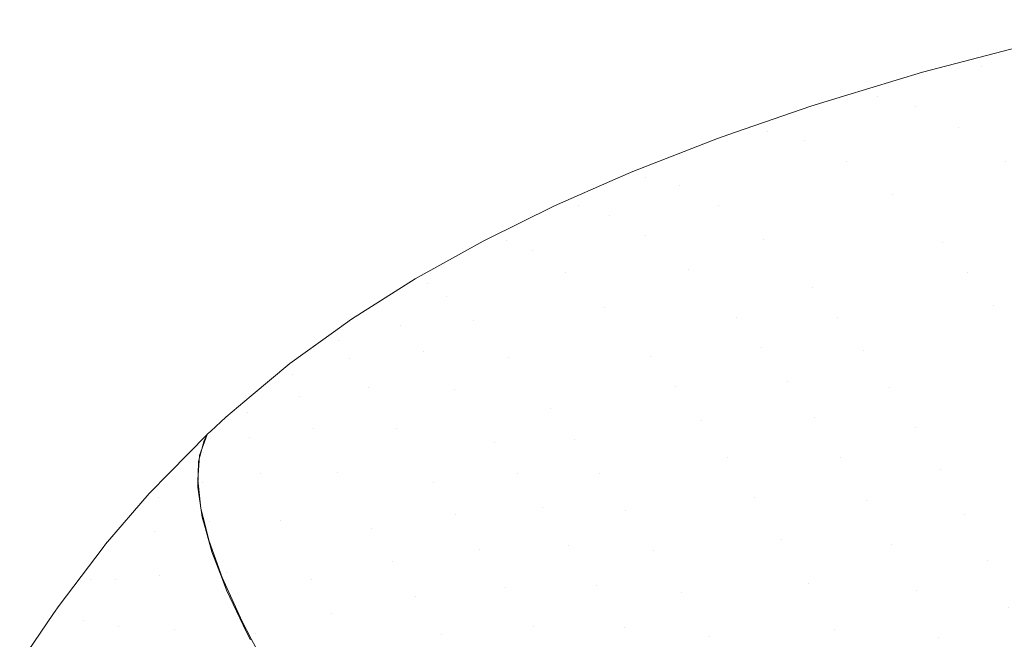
# Model space of a CAD drawing. Header units: centimetres. Extents: x -68 to 68, y -30 to 21.
# Tile 5 of 27: x -65.58 to -61.95, y 18.19 to 20.48. Entities that reach past the tile are written whole.
import ezdxf

# ---------------------------------------------------------------- set-up
doc = ezdxf.new("R2010")
doc.units = ezdxf.units.CM
doc.header["$LTSCALE"] = 2.54
doc.layers.add('Lucido design-1', color=7, linetype='Continuous')

# ---------------------------------------------------------------- blocks, each defined once
blk = doc.blocks.new('Gruppo-1')
at = {"color": 1, "linetype": 'Continuous', "lineweight": 9}
for points, invisible_edges in [([(-61.2987, 20.4779, 168.4769), (-62.0315, 20.3036, 168.8528), (-61.8878, 20.2642, 169.0765)], 11), ([(-62.0315, 20.3036, 168.8528), (-61.2987, 20.4779, 168.4769), (-61.7615, 20.412, 168.4412)], 11), ([(-61.7615, 20.412, 168.4412), (-62.1589, 20.3074, 168.6392), (-62.0315, 20.3036, 168.8528)], 10), ([(-62.4158, 20.1949, 169.0371), (-62.0315, 20.3036, 168.8528), (-62.2488, 20.2837, 168.684)], 11), ([(-62.0315, 20.3036, 168.8528), (-62.4158, 20.1949, 169.0371), (-62.2738, 20.1588, 169.265)], 11), ([(-62.2738, 20.1588, 169.265), (-61.8878, 20.2642, 169.0765), (-62.0315, 20.3036, 168.8528)], 11), ([(-62.0315, 20.3036, 168.8528), (-62.1589, 20.3074, 168.6392), (-62.2488, 20.2837, 168.684)], 9), ([(-62.2488, 20.2837, 168.684), (-62.5402, 20.1951, 168.8194), (-62.4158, 20.1949, 169.0371)], 10), ([(-61.8878, 20.2642, 169.0765), (-62.2738, 20.1588, 169.265), (-62.1151, 20.081, 169.4985)], 11), ([(-62.1151, 20.081, 169.4985), (-61.7292, 20.1833, 169.3054), (-61.8878, 20.2642, 169.0765)], 11), ([(-62.8219, 20.0641, 169.2145), (-62.4158, 20.1949, 169.0371), (-62.6608, 20.1584, 168.8755)], 11), ([(-62.4158, 20.1949, 169.0371), (-62.8219, 20.0641, 169.2145), (-62.6854, 20.031, 169.4489)], 11), ([(-62.6854, 20.031, 169.4489), (-62.2738, 20.1588, 169.265), (-62.4158, 20.1949, 169.0371)], 11), ([(-62.4158, 20.1949, 169.0371), (-62.5402, 20.1951, 168.8194), (-62.6608, 20.1584, 168.8755)], 9), ([(-61.7292, 20.1833, 169.3054), (-62.1151, 20.081, 169.4985), (-61.9428, 19.9546, 169.7284)], 11), ([(-62.6608, 20.1584, 168.8755), (-62.9394, 20.0622, 168.9914), (-62.8219, 20.0641, 169.2145)], 10), ([(-62.2738, 20.1588, 169.265), (-62.6854, 20.031, 169.4489), (-62.5302, 19.956, 169.6893)], 11), ([(-62.5302, 19.956, 169.6893), (-62.1151, 20.081, 169.4985), (-62.2738, 20.1588, 169.265)], 11), ([(-62.1151, 20.081, 169.4985), (-62.5302, 19.956, 169.6893), (-62.3585, 19.8317, 169.9262)], 11), ([(-62.3585, 19.8317, 169.9262), (-61.9428, 19.9546, 169.7284), (-62.1151, 20.081, 169.4985)], 11), ([(-63.006, 20.0391, 169.0191), (-63.3183, 19.9174, 169.1302), (-63.27, 19.8962, 169.378)], 10), ([(-63.27, 19.8962, 169.378), (-62.8219, 20.0641, 169.2145), (-63.006, 20.0391, 169.0191)], 11), ([(-62.8219, 20.0641, 169.2145), (-63.27, 19.8962, 169.378), (-63.1466, 19.8641, 169.6224)], 11), ([(-63.1466, 19.8641, 169.6224), (-62.6854, 20.031, 169.4489), (-62.8219, 20.0641, 169.2145)], 11), ([(-62.6854, 20.031, 169.4489), (-63.1466, 19.8641, 169.6224), (-63.002, 19.7901, 169.8736)], 11), ([(-62.8219, 20.0641, 169.2145), (-62.9394, 20.0622, 168.9914), (-63.006, 20.0391, 169.0191)], 9), ([(-63.002, 19.7901, 169.8736), (-62.5302, 19.956, 169.6893), (-62.6854, 20.031, 169.4489)], 11), ([(-62.5302, 19.956, 169.6893), (-63.002, 19.7901, 169.8736), (-62.8373, 19.6666, 170.1215)], 11), ([(-62.8373, 19.6666, 170.1215), (-62.3585, 19.8317, 169.9262), (-62.5302, 19.956, 169.6893)], 11), ([(-61.9428, 19.9546, 169.7284), (-62.3585, 19.8317, 169.9262), (-62.1753, 19.6536, 170.1473)], 11), ([(-62.1753, 19.6536, 170.1473), (-61.7621, 19.7752, 169.9431), (-61.9428, 19.9546, 169.7284)], 11), ([(-63.3724, 19.8936, 169.1458), (-63.6072, 19.7904, 169.2136), (-63.5169, 19.7901, 169.4501)], 10), ([(-63.5169, 19.7901, 169.4501), (-63.27, 19.8962, 169.378), (-63.3724, 19.8936, 169.1458)], 11), ([(-63.27, 19.8962, 169.378), (-63.5169, 19.7901, 169.4501), (-63.4049, 19.7565, 169.7011)], 11), ([(-63.4049, 19.7565, 169.7011), (-63.1466, 19.8641, 169.6224), (-63.27, 19.8962, 169.378)], 11), ([(-63.3183, 19.9174, 169.1302), (-63.3724, 19.8936, 169.1458), (-63.27, 19.8962, 169.378)], 10), ([(-63.1466, 19.8641, 169.6224), (-63.4049, 19.7565, 169.7011), (-63.27, 19.6811, 169.9593)], 11), ([(-63.27, 19.6811, 169.9593), (-63.002, 19.7901, 169.8736), (-63.1466, 19.8641, 169.6224)], 11), ([(-62.3585, 19.8317, 169.9262), (-62.8373, 19.6666, 170.1215), (-62.6563, 19.4888, 170.3527)], 11), ([(-62.6563, 19.4888, 170.3527), (-62.1753, 19.6536, 170.1473), (-62.3585, 19.8317, 169.9262)], 11), ([(-63.6072, 19.7904, 169.2136), (-63.8578, 19.6665, 169.2679), (-63.784, 19.6622, 169.5114)], 10), ([(-63.784, 19.6622, 169.5114), (-63.5169, 19.7901, 169.4501), (-63.6072, 19.7904, 169.2136)], 11), ([(-63.5169, 19.7901, 169.4501), (-63.784, 19.6622, 169.5114), (-63.6879, 19.6242, 169.7694)], 11), ([(-63.6879, 19.6242, 169.7694), (-63.4049, 19.7565, 169.7011), (-63.5169, 19.7901, 169.4501)], 11), ([(-63.002, 19.7901, 169.8736), (-63.27, 19.6811, 169.9593), (-63.1129, 19.5565, 170.2142)], 11), ([(-63.1129, 19.5565, 170.2142), (-62.8373, 19.6666, 170.1215), (-63.002, 19.7901, 169.8736)], 11), ([(-63.4049, 19.7565, 169.7011), (-63.6879, 19.6242, 169.7694), (-63.5674, 19.5448, 170.0353)], 11), ([(-63.5674, 19.5448, 170.0353), (-63.27, 19.6811, 169.9593), (-63.4049, 19.7565, 169.7011)], 11), ([(-61.7621, 19.7752, 169.9431), (-62.1753, 19.6536, 170.1473), (-62.0815, 19.544, 170.2476)], 11), ([(-61.5804, 19.5426, 170.1295), (-61.7621, 19.7752, 169.9431), (-62.0815, 19.544, 170.2476)], 11), ([(-63.784, 19.6622, 169.5114), (-63.8578, 19.6665, 169.2679), (-63.8707, 19.6602, 169.2707)], 9), ([(-63.27, 19.6811, 169.9593), (-63.5674, 19.5448, 170.0353), (-63.422, 19.4166, 170.298)], 11), ([(-63.422, 19.4166, 170.298), (-63.1129, 19.5565, 170.2142), (-63.27, 19.6811, 169.9593)], 11), ([(-62.8373, 19.6666, 170.1215), (-63.1129, 19.5565, 170.2142), (-62.9363, 19.3775, 170.452)], 11), ([(-62.9363, 19.3775, 170.452), (-62.6563, 19.4888, 170.3527), (-62.8373, 19.6666, 170.1215)], 11), ([(-63.8707, 19.6602, 169.2707), (-64.1213, 19.5205, 169.3052), (-64.0776, 19.502, 169.5549)], 10), ([(-64.0776, 19.502, 169.5549), (-63.784, 19.6622, 169.5114), (-63.8707, 19.6602, 169.2707)], 11), ([(-63.784, 19.6622, 169.5114), (-64.0776, 19.502, 169.5549), (-64.0043, 19.4544, 169.8198)], 11), ([(-64.0043, 19.4544, 169.8198), (-63.6879, 19.6242, 169.7694), (-63.784, 19.6622, 169.5114)], 11), ([(-62.1753, 19.6536, 170.1473), (-62.6563, 19.4888, 170.3527), (-62.5617, 19.379, 170.4573)], 11), ([(-62.5617, 19.379, 170.4573), (-62.0815, 19.544, 170.2476), (-62.1753, 19.6536, 170.1473)], 11), ([(-63.6879, 19.6242, 169.7694), (-64.0043, 19.4544, 169.8198), (-63.9051, 19.366, 170.093)], 11), ([(-63.9051, 19.366, 170.093), (-63.5674, 19.5448, 170.0353), (-63.6879, 19.6242, 169.7694)], 11), ([(-63.5674, 19.5448, 170.0353), (-63.9051, 19.366, 170.093), (-63.7776, 19.2298, 170.3631)], 11), ([(-63.7776, 19.2298, 170.3631), (-63.422, 19.4166, 170.298), (-63.5674, 19.5448, 170.0353)], 11), ([(-63.1129, 19.5565, 170.2142), (-63.422, 19.4166, 170.298), (-63.2532, 19.2348, 170.543)], 11), ([(-63.2532, 19.2348, 170.543), (-62.9363, 19.3775, 170.452), (-63.1129, 19.5565, 170.2142)], 11), ([(-62.0815, 19.544, 170.2476), (-62.5617, 19.379, 170.4573), (-62.4657, 19.2558, 170.5519)], 11), ([(-62.4657, 19.2558, 170.5519), (-61.9878, 19.421, 170.3385), (-62.0815, 19.544, 170.2476)], 11), ([(-62.0815, 19.544, 170.2476), (-61.9878, 19.421, 170.3385), (-61.5804, 19.5426, 170.1295)], 11), ([(-61.5804, 19.5426, 170.1295), (-61.9878, 19.421, 170.3385), (-61.8952, 19.2857, 170.4185)], 11), ([(-64.1769, 19.3499, 169.8345), (-64.0776, 19.502, 169.5549), (-64.4047, 19.2924, 169.571)], 11), ([(-64.3569, 19.3718, 169.3188), (-64.4047, 19.2924, 169.571), (-64.0776, 19.502, 169.5549)], 11), ([(-64.0776, 19.502, 169.5549), (-64.1213, 19.5205, 169.3052), (-64.3569, 19.3718, 169.3188)], 9), ([(-64.1769, 19.3499, 169.8345), (-64.0043, 19.4544, 169.8198), (-64.0776, 19.502, 169.5549)], 11), ([(-62.6563, 19.4888, 170.3527), (-62.9363, 19.3775, 170.452), (-62.8424, 19.2673, 170.5594)], 11), ([(-62.8424, 19.2673, 170.5594), (-62.5617, 19.379, 170.4573), (-62.6563, 19.4888, 170.3527)], 11), ([(-64.0043, 19.4544, 169.8198), (-64.1769, 19.3499, 169.8345), (-64.0911, 19.2542, 170.1102)], 11), ([(-64.0911, 19.2542, 170.1102), (-63.9051, 19.366, 170.093), (-64.0043, 19.4544, 169.8198)], 11), ([(-63.422, 19.4166, 170.298), (-63.7776, 19.2298, 170.3631), (-63.622, 19.0417, 170.6149)], 11), ([(-63.622, 19.0417, 170.6149), (-63.2532, 19.2348, 170.543), (-63.422, 19.4166, 170.298)], 11), ([(-61.9878, 19.421, 170.3385), (-62.4657, 19.2558, 170.5519), (-62.3695, 19.1201, 170.6346)], 11), ([(-62.3695, 19.1201, 170.6346), (-61.8952, 19.2857, 170.4185), (-61.9878, 19.421, 170.3385)], 11), ([(-62.9363, 19.3775, 170.452), (-63.2532, 19.2348, 170.543), (-63.1615, 19.1235, 170.6535)], 11), ([(-63.1615, 19.1235, 170.6535), (-62.8424, 19.2673, 170.5594), (-62.9363, 19.3775, 170.452)], 11), ([(-62.5617, 19.379, 170.4573), (-62.8424, 19.2673, 170.5594), (-62.7461, 19.1437, 170.6564)], 11), ([(-62.7461, 19.1437, 170.6564), (-62.4657, 19.2558, 170.5519), (-62.5617, 19.379, 170.4573)], 11), ([(-64.3569, 19.3718, 169.3188), (-64.4231, 19.324, 169.3172), (-64.4047, 19.2924, 169.571)], 10), ([(-64.4047, 19.2924, 169.571), (-64.3624, 19.2262, 169.839), (-64.1769, 19.3499, 169.8345)], 11), ([(-64.1769, 19.3499, 169.8345), (-64.3624, 19.2262, 169.839), (-64.2923, 19.1202, 170.1155)], 11), ([(-64.2923, 19.1202, 170.1155), (-64.0911, 19.2542, 170.1102), (-64.1769, 19.3499, 169.8345)], 11), ([(-63.9051, 19.366, 170.093), (-64.0911, 19.2542, 170.1102), (-63.9753, 19.1115, 170.3828)], 11), ([(-63.9753, 19.1115, 170.3828), (-63.7776, 19.2298, 170.3631), (-63.9051, 19.366, 170.093)], 11), ([(-64.4047, 19.2924, 169.571), (-64.4231, 19.324, 169.3172), (-64.5839, 19.208, 169.3132)], 9), ([(-64.5839, 19.208, 169.3132), (-64.5747, 19.1668, 169.564), (-64.4047, 19.2924, 169.571)], 11), ([(-64.3624, 19.2262, 169.839), (-64.4047, 19.2924, 169.571), (-64.5747, 19.1668, 169.564)], 11), ([(-62.8424, 19.2673, 170.5594), (-63.1615, 19.1235, 170.6535), (-63.066, 18.9991, 170.7533)], 11), ([(-63.066, 18.9991, 170.7533), (-62.7461, 19.1437, 170.6564), (-62.8424, 19.2673, 170.5594)], 11), ([(-61.8952, 19.2857, 170.4185), (-62.3695, 19.1201, 170.6346), (-62.2744, 18.973, 170.7039)], 11), ([(-62.2744, 18.973, 170.7039), (-61.8051, 19.1391, 170.4859), (-61.8952, 19.2857, 170.4185)], 11), ([(-64.0911, 19.2542, 170.1102), (-64.2923, 19.1202, 170.1155), (-64.1902, 18.9686, 170.3889)], 11), ([(-64.1902, 18.9686, 170.3889), (-63.9753, 19.1115, 170.3828), (-64.0911, 19.2542, 170.1102)], 11), ([(-63.2532, 19.2348, 170.543), (-63.622, 19.0417, 170.6149), (-63.5344, 18.9281, 170.7285)], 11), ([(-63.5344, 18.9281, 170.7285), (-63.1615, 19.1235, 170.6535), (-63.2532, 19.2348, 170.543)], 11), ([(-62.4657, 19.2558, 170.5519), (-62.7461, 19.1437, 170.6564), (-62.6486, 19.0077, 170.7411)], 11), ([(-62.6486, 19.0077, 170.7411), (-62.3695, 19.1201, 170.6346), (-62.4657, 19.2558, 170.5519)], 11), ([(-64.5747, 19.1668, 169.564), (-64.5839, 19.208, 169.3132), (-64.7267, 19.0889, 169.297)], 9), ([(-64.5747, 19.1668, 169.564), (-64.5493, 19.0874, 169.8304), (-64.3624, 19.2262, 169.839)], 11), ([(-64.2923, 19.1202, 170.1155), (-64.3624, 19.2262, 169.839), (-64.5493, 19.0874, 169.8304)], 11), ([(-63.7776, 19.2298, 170.3631), (-63.9753, 19.1115, 170.3828), (-63.8284, 18.9183, 170.637)], 11), ([(-63.8284, 18.9183, 170.637), (-63.622, 19.0417, 170.6149), (-63.7776, 19.2298, 170.3631)], 11), ([(-64.5493, 19.0874, 169.8304), (-64.5747, 19.1668, 169.564), (-64.7423, 19.0293, 169.5459)], 11), ([(-64.7267, 19.0889, 169.297), (-64.7423, 19.0293, 169.5459), (-64.5747, 19.1668, 169.564)], 11), ([(-63.1615, 19.1235, 170.6535), (-63.5344, 18.9281, 170.7285), (-63.4413, 18.8021, 170.8308)], 11), ([(-63.4413, 18.8021, 170.8308), (-63.066, 18.9991, 170.7533), (-63.1615, 19.1235, 170.6535)], 11), ([(-62.7461, 19.1437, 170.6564), (-63.066, 18.9991, 170.7533), (-62.9678, 18.8625, 170.8401)], 11), ([(-62.9678, 18.8625, 170.8401), (-62.6486, 19.0077, 170.7411), (-62.7461, 19.1437, 170.6564)], 11), ([(-61.8051, 19.1391, 170.4859), (-62.2744, 18.973, 170.7039), (-62.1817, 18.8162, 170.7582)], 11), ([(-62.1817, 18.8162, 170.7582), (-61.7188, 18.9828, 170.5395), (-61.8051, 19.1391, 170.4859)], 11), ([(-64.7423, 19.0293, 169.5459), (-64.7267, 19.0889, 169.297), (-64.8203, 19.0108, 169.2864)], 9), ([(-64.7423, 19.0293, 169.5459), (-64.7328, 18.9349, 169.8078), (-64.5493, 19.0874, 169.8304)], 11), ([(-64.4953, 18.969, 170.1051), (-64.5493, 19.0874, 169.8304), (-64.7328, 18.9349, 169.8078)], 11), ([(-64.5493, 19.0874, 169.8304), (-64.4953, 18.969, 170.1051), (-64.2923, 19.1202, 170.1155)], 11), ([(-64.1902, 18.9686, 170.3889), (-64.2923, 19.1202, 170.1155), (-64.4953, 18.969, 170.1051)], 11), ([(-63.9753, 19.1115, 170.3828), (-64.1902, 18.9686, 170.3889), (-64.054, 18.7685, 170.6439)], 11), ([(-64.054, 18.7685, 170.6439), (-63.8284, 18.9183, 170.637), (-63.9753, 19.1115, 170.3828)], 11), ([(-62.3695, 19.1201, 170.6346), (-62.6486, 19.0077, 170.7411), (-62.5511, 18.8604, 170.8117)], 11), ([(-62.5511, 18.8604, 170.8117), (-62.2744, 18.973, 170.7039), (-62.3695, 19.1201, 170.6346)], 11), ([(-64.7328, 18.9349, 169.8078), (-64.7423, 19.0293, 169.5459), (-64.9042, 18.881, 169.5163)], 11), ([(-64.9042, 18.881, 169.5163), (-64.7423, 19.0293, 169.5459), (-64.8203, 19.0108, 169.2864)], 11), ([(-63.622, 19.0417, 170.6149), (-63.8284, 18.9183, 170.637), (-63.7439, 18.8029, 170.7516)], 11), ([(-63.7439, 18.8029, 170.7516), (-63.5344, 18.9281, 170.7285), (-63.622, 19.0417, 170.6149)], 11), ([(-64.8203, 19.0108, 169.2864), (-64.8766, 18.9588, 169.2764), (-64.9042, 18.881, 169.5163)], 10), ([(-63.066, 18.9991, 170.7533), (-63.4413, 18.8021, 170.8308), (-63.3435, 18.6646, 170.9198)], 11), ([(-63.3435, 18.6646, 170.9198), (-62.9678, 18.8625, 170.8401), (-63.066, 18.9991, 170.7533)], 11), ([(-62.6486, 19.0077, 170.7411), (-62.9678, 18.8625, 170.8401), (-62.8682, 18.7152, 170.9122)], 11), ([(-62.8682, 18.7152, 170.9122), (-62.5511, 18.8604, 170.8117), (-62.6486, 19.0077, 170.7411)], 11), ([(-61.7188, 18.9828, 170.5395), (-62.1817, 18.8162, 170.7582), (-62.0928, 18.6516, 170.7965)], 11), ([(-62.0928, 18.6516, 170.7965), (-61.6375, 18.8187, 170.5783), (-61.7188, 18.9828, 170.5395)], 11), ([(-64.9008, 18.9239, 169.3525), (-64.8894, 18.9464, 169.2782), (-65.0288, 18.8045, 169.2393)], 8), ([(-64.8894, 18.9464, 169.2782), (-64.9177, 18.8689, 169.5101), (-64.9042, 18.881, 169.5163)], 10), ([(-64.9042, 18.881, 169.5163), (-64.8766, 18.9588, 169.2764), (-64.8834, 18.9526, 169.2752)], 9), ([(-64.9042, 18.881, 169.5163), (-64.8834, 18.9526, 169.2752), (-64.8894, 18.9464, 169.2782)], 11), ([(-64.8834, 18.9526, 169.2752), (-64.8892, 18.9473, 169.2728), (-64.8894, 18.9464, 169.2782)], 8), ([(-64.7328, 18.9349, 169.8078), (-64.6937, 18.8025, 170.0777), (-64.4953, 18.969, 170.1051)], 11), ([(-64.4073, 18.8066, 170.3767), (-64.4953, 18.969, 170.1051), (-64.6937, 18.8025, 170.0777)], 11), ([(-64.4953, 18.969, 170.1051), (-64.4073, 18.8066, 170.3767), (-64.1902, 18.9686, 170.3889)], 11), ([(-64.054, 18.7685, 170.6439), (-64.1902, 18.9686, 170.3889), (-64.4073, 18.8066, 170.3767)], 11), ([(-62.2744, 18.973, 170.7039), (-62.5511, 18.8604, 170.8117), (-62.455, 18.7036, 170.8666)], 11), ([(-62.455, 18.7036, 170.8666), (-62.1817, 18.8162, 170.7582), (-62.2744, 18.973, 170.7039)], 11), ([(-65.0688, 18.7123, 169.4699), (-64.9167, 18.8646, 169.5163), (-64.9008, 18.9239, 169.3525)], 9), ([(-64.9008, 18.9239, 169.3525), (-65.0288, 18.8045, 169.2393), (-65.0688, 18.7123, 169.4699)], 11), ([(-64.6937, 18.8025, 170.0777), (-64.7328, 18.9349, 169.8078), (-64.9083, 18.7707, 169.7711)], 11), ([(-64.9042, 18.881, 169.5163), (-64.9083, 18.7707, 169.7711), (-64.7328, 18.9349, 169.8078)], 11), ([(-63.8284, 18.9183, 170.637), (-64.054, 18.7685, 170.6439), (-63.9731, 18.6506, 170.7589)], 11), ([(-63.9731, 18.6506, 170.7589), (-63.7439, 18.8029, 170.7516), (-63.8284, 18.9183, 170.637)], 11), ([(-63.5344, 18.9281, 170.7285), (-63.7439, 18.8029, 170.7516), (-63.6526, 18.6756, 170.8549)], 11), ([(-63.6526, 18.6756, 170.8549), (-63.4413, 18.8021, 170.8308), (-63.5344, 18.9281, 170.7285)], 11), ([(-64.9042, 18.881, 169.5163), (-64.9177, 18.868, 169.512), (-64.9244, 18.7793, 169.7189)], 9), ([(-64.9244, 18.7793, 169.7189), (-64.9083, 18.7707, 169.7711), (-64.9042, 18.881, 169.5163)], 11), ([(-64.9177, 18.8689, 169.5101), (-64.9177, 18.868, 169.512), (-64.9042, 18.881, 169.5163)], 10), ([(-65.0831, 18.5863, 169.7153), (-64.9238, 18.7524, 169.7723), (-64.9214, 18.8471, 169.5646)], 9), ([(-64.9214, 18.8471, 169.5646), (-65.0688, 18.7123, 169.4699), (-65.0831, 18.5863, 169.7153)], 11), ([(-64.9214, 18.8471, 169.5646), (-64.9167, 18.8646, 169.5163), (-65.0688, 18.7123, 169.4699)], 10), ([(-62.9678, 18.8625, 170.8401), (-63.3435, 18.6646, 170.9198), (-63.2423, 18.5172, 170.9934)], 11), ([(-63.2423, 18.5172, 170.9934), (-62.8682, 18.7152, 170.9122), (-62.9678, 18.8625, 170.8401)], 11), ([(-62.5511, 18.8604, 170.8117), (-62.8682, 18.7152, 170.9122), (-62.7685, 18.5587, 170.968)], 11), ([(-62.7685, 18.5587, 170.968), (-62.455, 18.7036, 170.8666), (-62.5511, 18.8604, 170.8117)], 11), ([(-65.0688, 18.7123, 169.4699), (-65.0288, 18.8045, 169.2393), (-65.1035, 18.7285, 169.2185)], 9), ([(-64.9083, 18.7707, 169.7711), (-64.8819, 18.6236, 170.0334), (-64.6937, 18.8025, 170.0777)], 11), ([(-64.6189, 18.628, 170.3445), (-64.6937, 18.8025, 170.0777), (-64.8819, 18.6236, 170.0334)], 11), ([(-64.6937, 18.8025, 170.0777), (-64.6189, 18.628, 170.3445), (-64.4073, 18.8066, 170.3767)], 11), ([(-64.2819, 18.5982, 170.63), (-64.4073, 18.8066, 170.3767), (-64.6189, 18.628, 170.3445)], 11), ([(-64.4073, 18.8066, 170.3767), (-64.2819, 18.5982, 170.63), (-64.054, 18.7685, 170.6439)], 11), ([(-63.7439, 18.8029, 170.7516), (-63.9731, 18.6506, 170.7589), (-63.8844, 18.5217, 170.8625)], 11), ([(-63.8844, 18.5217, 170.8625), (-63.6526, 18.6756, 170.8549), (-63.7439, 18.8029, 170.7516)], 11), ([(-63.4413, 18.8021, 170.8308), (-63.6526, 18.6756, 170.8549), (-63.5556, 18.5375, 170.9446)], 11), ([(-63.5556, 18.5375, 170.9446), (-63.3435, 18.6646, 170.9198), (-63.4413, 18.8021, 170.8308)], 11), ([(-62.1817, 18.8162, 170.7582), (-62.455, 18.7036, 170.8666), (-62.3617, 18.5393, 170.9049)], 11), ([(-62.3617, 18.5393, 170.9049), (-62.0928, 18.6516, 170.7965), (-62.1817, 18.8162, 170.7582)], 11), ([(-61.6375, 18.8187, 170.5783), (-62.0928, 18.6516, 170.7965), (-62.0089, 18.4815, 170.8182)], 11), ([(-62.0089, 18.4815, 170.8182), (-61.5621, 18.6489, 170.6017), (-61.6375, 18.8187, 170.5783)], 11), ([(-64.9244, 18.7793, 169.7189), (-64.9217, 18.7549, 169.7652), (-64.9083, 18.7707, 169.7711)], 10), ([(-64.9083, 18.7707, 169.7711), (-64.9217, 18.7549, 169.7652), (-64.9127, 18.6735, 169.9199)], 9), ([(-64.9127, 18.6735, 169.9199), (-64.8819, 18.6236, 170.0334), (-64.9083, 18.7707, 169.7711)], 11), ([(-63.9731, 18.6506, 170.7589), (-64.054, 18.7685, 170.6439), (-64.2819, 18.5982, 170.63)], 11), ([(-65.0688, 18.7123, 169.4699), (-65.1035, 18.7285, 169.2185), (-65.2643, 18.5412, 169.156)], 9), ([(-64.9074, 18.6407, 169.9729), (-64.9238, 18.7524, 169.7723), (-65.0831, 18.5863, 169.7153)], 10), ([(-65.0688, 18.7123, 169.4699), (-65.3218, 18.4096, 169.3665), (-65.2293, 18.4116, 169.6553)], 11), ([(-65.2643, 18.5412, 169.156), (-65.3218, 18.4096, 169.3665), (-65.0688, 18.7123, 169.4699)], 11), ([(-65.2293, 18.4116, 169.6553), (-65.0831, 18.5863, 169.7153), (-65.0688, 18.7123, 169.4699)], 11), ([(-62.8682, 18.7152, 170.9122), (-63.2423, 18.5172, 170.9934), (-63.139, 18.3615, 171.0501)], 11), ([(-63.139, 18.3615, 171.0501), (-62.7685, 18.5587, 170.968), (-62.8682, 18.7152, 170.9122)], 11), ([(-62.455, 18.7036, 170.8666), (-62.7685, 18.5587, 170.968), (-62.6702, 18.3951, 171.0064)], 11), ([(-62.6702, 18.3951, 171.0064), (-62.3617, 18.5393, 170.9049), (-62.455, 18.7036, 170.8666)], 11), ([(-64.9127, 18.6735, 169.9199), (-64.8959, 18.6062, 170.0262), (-64.8819, 18.6236, 170.0334)], 10), ([(-64.2819, 18.5982, 170.63), (-64.2049, 18.4774, 170.7442), (-63.9731, 18.6506, 170.7589)], 11), ([(-63.8844, 18.5217, 170.8625), (-63.9731, 18.6506, 170.7589), (-64.2049, 18.4774, 170.7442)], 11), ([(-63.6526, 18.6756, 170.8549), (-63.8844, 18.5217, 170.8625), (-63.7885, 18.3828, 170.9524)], 11), ([(-63.7885, 18.3828, 170.9524), (-63.5556, 18.5375, 170.9446), (-63.6526, 18.6756, 170.8549)], 11), ([(-63.3435, 18.6646, 170.9198), (-63.5556, 18.5375, 170.9446), (-63.4539, 18.3901, 171.0188)], 11), ([(-63.4539, 18.3901, 171.0188), (-63.2423, 18.5172, 170.9934), (-63.3435, 18.6646, 170.9198)], 11), ([(-62.0928, 18.6516, 170.7965), (-62.3617, 18.5393, 170.9049), (-62.2724, 18.3696, 170.9258)], 11), ([(-62.2724, 18.3696, 170.9258), (-62.0089, 18.4815, 170.8182), (-62.0928, 18.6516, 170.7965)], 11), ([(-61.5621, 18.6489, 170.6017), (-62.0089, 18.4815, 170.8182), (-61.9311, 18.3081, 170.8231)], 11), ([(-65.0831, 18.5863, 169.7153), (-65.066, 18.4249, 169.9676), (-64.9074, 18.6407, 169.9729)], 11), ([(-65.066, 18.4249, 169.9676), (-64.8969, 18.6028, 170.0294), (-64.9074, 18.6407, 169.9729)], 9), ([(-64.8819, 18.6236, 170.0334), (-64.8959, 18.6062, 170.0262), (-64.8825, 18.5527, 170.1106)], 9), ([(-64.818, 18.4367, 170.2925), (-64.8819, 18.6236, 170.0334), (-64.8825, 18.5527, 170.1106)], 11), ([(-64.8819, 18.6236, 170.0334), (-64.818, 18.4367, 170.2925), (-64.6189, 18.628, 170.3445)], 11), ([(-64.5037, 18.4107, 170.5933), (-64.6189, 18.628, 170.3445), (-64.818, 18.4367, 170.2925)], 11), ([(-64.6189, 18.628, 170.3445), (-64.5037, 18.4107, 170.5933), (-64.2819, 18.5982, 170.63)], 11), ([(-65.066, 18.4249, 169.9676), (-65.0831, 18.5863, 169.7153), (-65.2293, 18.4116, 169.6553)], 11), ([(-64.872, 18.5131, 170.1632), (-64.8969, 18.6028, 170.0294), (-65.066, 18.4249, 169.9676)], 10), ([(-64.2049, 18.4774, 170.7442), (-64.2819, 18.5982, 170.63), (-64.5037, 18.4107, 170.5933)], 11), ([(-65.2643, 18.5412, 169.156), (-65.2733, 18.5293, 169.151), (-65.3218, 18.4096, 169.3665)], 10), ([(-64.8825, 18.5527, 170.1106), (-64.8344, 18.4184, 170.2883), (-64.818, 18.4367, 170.2925)], 10), ([(-62.7685, 18.5587, 170.968), (-63.139, 18.3615, 171.0501), (-63.0351, 18.1996, 171.0887)], 11), ([(-63.0351, 18.1996, 171.0887), (-62.6702, 18.3951, 171.0064), (-62.7685, 18.5587, 170.968)], 11), ([(-65.3218, 18.4096, 169.3665), (-65.2733, 18.5293, 169.151), (-65.4365, 18.3153, 169.062)], 9), ([(-64.872, 18.5131, 170.1632), (-65.066, 18.4249, 169.9676), (-65.0099, 18.2265, 170.2166)], 11), ([(-65.0099, 18.2265, 170.2166), (-64.8342, 18.4143, 170.2866), (-64.872, 18.5131, 170.1632)], 9), ([(-64.2049, 18.4774, 170.7442), (-64.1188, 18.3466, 170.8472), (-63.8844, 18.5217, 170.8625)], 11), ([(-63.7885, 18.3828, 170.9524), (-63.8844, 18.5217, 170.8625), (-64.1188, 18.3466, 170.8472)], 11), ([(-63.5556, 18.5375, 170.9446), (-63.7885, 18.3828, 170.9524), (-63.6865, 18.2355, 171.0268)], 11), ([(-63.6865, 18.2355, 171.0268), (-63.4539, 18.3901, 171.0188), (-63.5556, 18.5375, 170.9446)], 11), ([(-63.2423, 18.5172, 170.9934), (-63.4539, 18.3901, 171.0188), (-63.3489, 18.2351, 171.0758)], 11), ([(-63.3489, 18.2351, 171.0758), (-63.139, 18.3615, 171.0501), (-63.2423, 18.5172, 170.9934)], 11), ([(-62.3617, 18.5393, 170.9049), (-62.6702, 18.3951, 171.0064), (-62.5747, 18.2267, 171.0266)], 11), ([(-62.5747, 18.2267, 171.0266), (-62.2724, 18.3696, 170.9258), (-62.3617, 18.5393, 170.9049)], 11), ([(-64.5037, 18.4107, 170.5933), (-64.4303, 18.287, 170.7056), (-64.2049, 18.4774, 170.7442)], 11), ([(-64.1188, 18.3466, 170.8472), (-64.2049, 18.4774, 170.7442), (-64.4303, 18.287, 170.7056)], 11), ([(-62.0089, 18.4815, 170.8182), (-62.2724, 18.3696, 170.9258), (-62.1885, 18.197, 170.9292)], 11), ([(-62.1885, 18.197, 170.9292), (-61.9311, 18.3081, 170.8231), (-62.0089, 18.4815, 170.8182)], 11), ([(-64.818, 18.4367, 170.2925), (-64.8344, 18.4184, 170.2883), (-64.7607, 18.256, 170.4672)], 9), ([(-64.7607, 18.256, 170.4672), (-64.7112, 18.2107, 170.534), (-64.818, 18.4367, 170.2925)], 11), ([(-64.818, 18.4367, 170.2925), (-64.7112, 18.2107, 170.534), (-64.5037, 18.4107, 170.5933)], 11), ([(-65.3449, 18.2597, 169.5935), (-65.3218, 18.4096, 169.3665), (-65.5066, 18.1507, 169.2514)], 11), ([(-65.4365, 18.3153, 169.062), (-65.5066, 18.1507, 169.2514), (-65.3218, 18.4096, 169.3665)], 11), ([(-65.3218, 18.4096, 169.3665), (-65.3449, 18.2597, 169.5935), (-65.2293, 18.4116, 169.6553)], 11), ([(-65.2178, 18.2378, 169.8968), (-65.2293, 18.4116, 169.6553), (-65.3449, 18.2597, 169.5935)], 11), ([(-65.2293, 18.4116, 169.6553), (-65.2178, 18.2378, 169.8968), (-65.066, 18.4249, 169.9676)], 11), ([(-65.0099, 18.2265, 170.2166), (-65.066, 18.4249, 169.9676), (-65.2178, 18.2378, 169.8968)], 11), ([(-64.8177, 18.3711, 170.3406), (-64.8342, 18.4143, 170.2866), (-65.0099, 18.2265, 170.2166)], 10), ([(-64.4303, 18.287, 170.7056), (-64.5037, 18.4107, 170.5933), (-64.7112, 18.2107, 170.534)], 11), ([(-62.6702, 18.3951, 171.0064), (-63.0351, 18.1996, 171.0887), (-62.932, 18.0339, 171.1084)], 11), ([(-62.932, 18.0339, 171.1084), (-62.5747, 18.2267, 171.0266), (-62.6702, 18.3951, 171.0064)], 11), ([(-64.7448, 18.2163, 170.5022), (-64.8177, 18.3711, 170.3406), (-65.0099, 18.2265, 170.2166)], 10), ([(-64.1188, 18.3466, 170.8472), (-64.0242, 18.207, 170.9366), (-63.7885, 18.3828, 170.9524)], 11), ([(-63.6865, 18.2355, 171.0268), (-63.7885, 18.3828, 170.9524), (-64.0242, 18.207, 170.9366)], 11), ([(-63.4539, 18.3901, 171.0188), (-63.6865, 18.2355, 171.0268), (-63.5796, 18.0816, 171.0839)], 11), ([(-63.5796, 18.0816, 171.0839), (-63.3489, 18.2351, 171.0758), (-63.4539, 18.3901, 171.0188)], 11), ([(-63.139, 18.3615, 171.0501), (-63.3489, 18.2351, 171.0758), (-63.2418, 18.0747, 171.1144)], 11), ([(-63.2418, 18.0747, 171.1144), (-63.0351, 18.1996, 171.0887), (-63.139, 18.3615, 171.0501)], 11), ([(-62.2724, 18.3696, 170.9258), (-62.5747, 18.2267, 171.0266), (-62.4832, 18.0559, 171.0286)], 11), ([(-62.4832, 18.0559, 171.0286), (-62.1885, 18.197, 170.9292), (-62.2724, 18.3696, 170.9258)], 11), ([(-64.4303, 18.287, 170.7056), (-64.3467, 18.1544, 170.8068), (-64.1188, 18.3466, 170.8472)], 11), ([(-64.0242, 18.207, 170.9366), (-64.1188, 18.3466, 170.8472), (-64.3467, 18.1544, 170.8068)], 11), ([(-65.5066, 18.1507, 169.2514), (-65.457, 18.2852, 169.0472), (-65.5817, 18.1022, 168.9571)], 9), ([(-65.4365, 18.3153, 169.062), (-65.457, 18.2852, 169.0472), (-65.5066, 18.1507, 169.2514)], 10), ([(-64.7112, 18.2107, 170.534), (-64.6578, 18.0668, 170.635), (-64.4303, 18.287, 170.7056)], 11), ([(-64.3467, 18.1544, 170.8068), (-64.4303, 18.287, 170.7056), (-64.6578, 18.0668, 170.635)], 11), ([(-61.9311, 18.3081, 170.8231), (-62.1885, 18.197, 170.9292), (-62.1108, 18.0239, 170.9155)], 11), ([(-62.1108, 18.0239, 170.9155), (-61.8604, 18.134, 170.8115), (-61.9311, 18.3081, 170.8231)], 11), ([(-65.3352, 18.0777, 169.8264), (-65.3449, 18.2597, 169.5935), (-65.5295, 17.9876, 169.4656)], 11), ([(-65.5066, 18.1507, 169.2514), (-65.5295, 17.9876, 169.4656), (-65.3449, 18.2597, 169.5935)], 11), ([(-65.3449, 18.2597, 169.5935), (-65.3352, 18.0777, 169.8264), (-65.2178, 18.2378, 169.8968)], 11), ([(-64.7607, 18.256, 170.4672), (-64.7266, 18.1924, 170.5245), (-64.7112, 18.2107, 170.534)], 10), ([(-65.1661, 18.0299, 170.1349), (-65.2178, 18.2378, 169.8968), (-65.3352, 18.0777, 169.8264)], 11), ([(-65.2178, 18.2378, 169.8968), (-65.1661, 18.0299, 170.1349), (-65.0099, 18.2265, 170.2166)], 11), ([(-64.9089, 17.9928, 170.4488), (-65.0099, 18.2265, 170.2166), (-65.1661, 18.0299, 170.1349)], 11), ([(-65.0099, 18.2265, 170.2166), (-64.9089, 17.9928, 170.4488), (-64.7448, 18.2163, 170.5022)], 11), ([(-64.9089, 17.9928, 170.4488), (-64.7291, 18.1877, 170.5269), (-64.7448, 18.2163, 170.5022)], 9), ([(-64.0242, 18.207, 170.9366), (-63.922, 18.0601, 171.0106), (-63.6865, 18.2355, 171.0268)], 11), ([(-63.5796, 18.0816, 171.0839), (-63.6865, 18.2355, 171.0268), (-63.922, 18.0601, 171.0106)], 11), ([(-63.3489, 18.2351, 171.0758), (-63.5796, 18.0816, 171.0839), (-63.4693, 17.9233, 171.1226)], 11), ([(-63.4693, 17.9233, 171.1226), (-63.2418, 18.0747, 171.1144), (-63.3489, 18.2351, 171.0758)], 11), ([(-62.5747, 18.2267, 171.0266), (-62.932, 18.0339, 171.1084), (-62.8311, 17.8667, 171.1091)], 11), ([(-62.8311, 17.8667, 171.1091), (-62.4832, 18.0559, 171.0286), (-62.5747, 18.2267, 171.0266)], 11), ([(-64.7112, 18.2107, 170.534), (-64.7266, 18.1924, 170.5245), (-64.6677, 18.0829, 170.6233)], 9), ([(-64.6677, 18.0829, 170.6233), (-64.6578, 18.0668, 170.635), (-64.7112, 18.2107, 170.534)], 10), ([(-64.3467, 18.1544, 170.8068), (-64.2533, 18.0142, 170.8948), (-64.0242, 18.207, 170.9366)], 11), ([(-63.922, 18.0601, 171.0106), (-64.0242, 18.207, 170.9366), (-64.2533, 18.0142, 170.8948)], 11), ([(-63.0351, 18.1996, 171.0887), (-63.2418, 18.0747, 171.1144), (-63.1344, 17.9111, 171.134)], 11), ([(-63.1344, 17.9111, 171.134), (-62.932, 18.0339, 171.1084), (-63.0351, 18.1996, 171.0887)], 11), ([(-62.1885, 18.197, 170.9292), (-62.4832, 18.0559, 171.0286), (-62.3971, 17.8851, 171.0126)], 11), ([(-62.3971, 17.8851, 171.0126), (-62.1108, 18.0239, 170.9155), (-62.1885, 18.197, 170.9292)], 11)]:
    blk.add_3dface(points, dxfattribs=dict(at, invisible_edges=invisible_edges))

msp = doc.modelspace()

# ---------------------------------------------------------------- block references
at = {"layer": 'Lucido design-1', "color": 1, "true_color": 0xff0000}
msp.add_blockref('Gruppo-1', (0, 0), dxfattribs=at)

doc.saveas('drawing.dxf')
